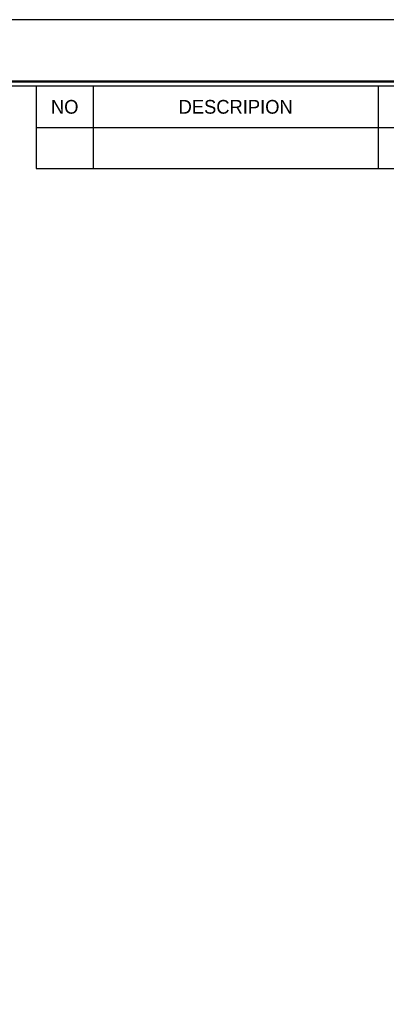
# Model space of a CAD drawing. Header units: millimetres. Extents: x 0 to 411, y 0 to 291.
# Tile 4 of 9: x 260 to 314, y 147 to 291. Entities that reach past the tile are written whole.
import ezdxf
from ezdxf.enums import TextEntityAlignment as Align

# ---------------------------------------------------------------- set-up
doc = ezdxf.new("R2010")
doc.units = ezdxf.units.MM
doc.layers.add('L1', color=7, linetype='CONTINUOUS')
doc.layers.add('OUTLINE', color=7, linetype='CONTINUOUS')

# ---------------------------------------------------------------- blocks, each defined once
blk = doc.blocks.new('표제란')
at = {"layer": 'L1', "color": 0}
blk.add_line((297, 210), (0, 210), dxfattribs=at)
at = {"layer": 'L1'}
for p, q in [((190, 203), (190, 194.34)), ((196, 203), (196, 194.34)), ((226, 203), (226, 194.34)), ((190, 198.67), (290, 198.67)), ((190, 194.34), (290, 194.34))]:
    blk.add_line(p, q, dxfattribs=at)
at = {"layer": 'L1', "const_width": 0.25}
blk.add_lwpolyline([(290.5, 6.5), (290.5, 203.5), (10, 203.5), (10, 6.5)], close=True, dxfattribs=at)
at = {"layer": 'L1'}
blk.add_lwpolyline([(290, 7), (290, 203), (10.5, 203), (10.5, 7)], close=True, dxfattribs=at)
for s, p in [('NO', (193, 200.83)), ('DESCRIPION', (211, 200.83))]:
    blk.add_text(s, height=1.444, dxfattribs=at).set_placement(p, align=Align.MIDDLE_CENTER)
for tag, p in [('필렛', (179.25, 10.9)), ('모따기', (179.25, 8.3))]:
    blk.add_attdef(tag, text='', height=1.15, dxfattribs=at).set_placement(p, align=Align.MIDDLE_LEFT)
at = {"layer": 'OUTLINE', "ltscale": 0.5}
for tag, p, height in [('TITLE', (237.17, 24.41), 2.5), ('도번', (251.18, 15.64), 2.5), ('SCALE', (253.78, 9.55), 1.2), ('DATE', (277.02, 9.51), 1.2)]:
    blk.add_attdef(tag, p, '', height=height, dxfattribs=at)

msp = doc.modelspace()

# ---------------------------------------------------------------- block references
at = {"layer": 'OUTLINE', "xscale": 1.38346610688, "yscale": 1.38346610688, "zscale": 1.38346610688}
msp.add_blockref('표제란', (0, 0), dxfattribs=at)

doc.saveas('drawing.dxf')
